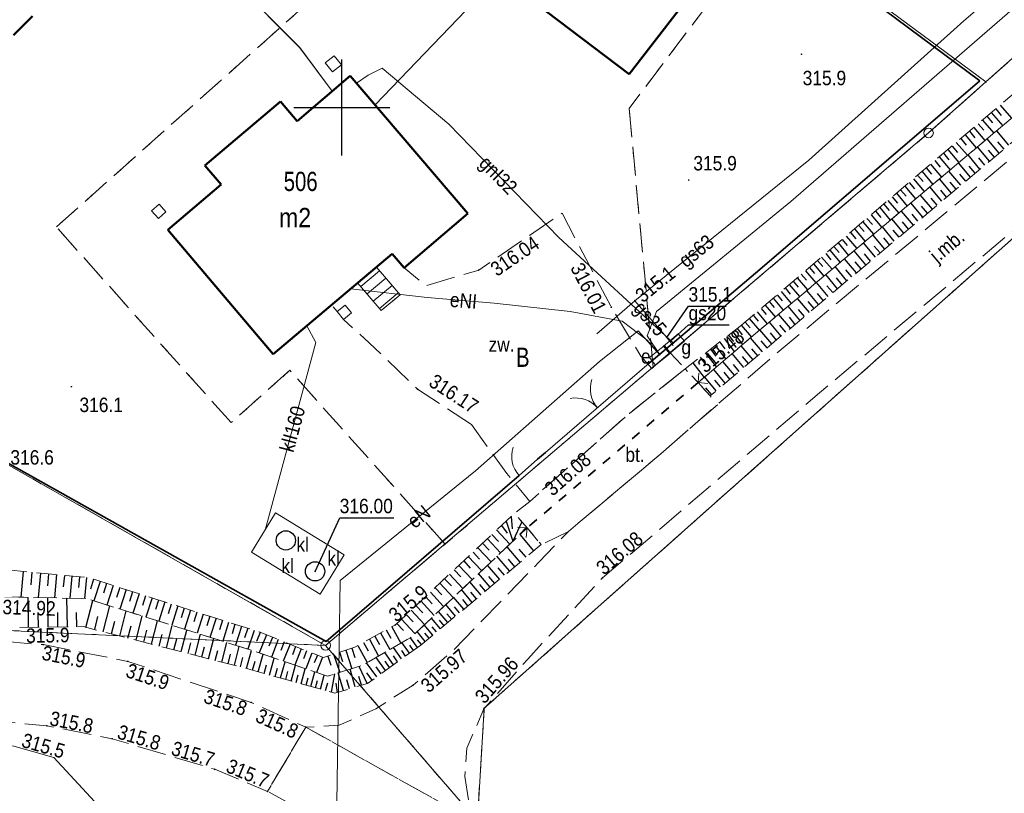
# Model space of a CAD drawing. Header units: metres. Extents: x 7523615 to 7533948, y 5492686 to 5502120.
# Tile 155 of 256: x 7531083 to 7531134, y 5497114 to 5497155. Entities that reach past the tile are written whole.
import ezdxf
from ezdxf.enums import TextEntityAlignment as Align

# ---------------------------------------------------------------- set-up
doc = ezdxf.new("R2010")
doc.units = ezdxf.units.M
for name, pattern in [('1.0_0.5', [1.5, 1, -0.5]), ('1.4_1.4', [2.8, 1.4, -1.4]), ('1.5_0.5', [2, 1.5, -0.5]), ('219-500', [0]), ('egkk-500', [2, 1.5, -0.5]), ('egug-500', [1, 0.5, -0.5]), ('otkz_500', [1, 0.5, -0.5]), ('otob_500', [0]), ('otof_500', [0])]:
    doc.linetypes.add(name, pattern=pattern)
doc.layers.get('0').update_dxf_attribs({"color": 2, "lineweight": 5})
doc.styles.get("Standard").update_dxf_attribs({"font": 'Working1250', "width": 0.75})
doc.linetypes.add('902-500', pattern='A,3.75,0,[1,ksztalty.shx,S=0.5,R=0,X=0,Y=0],3.75', length=7.5)

# ---------------------------------------------------------------- blocks, each defined once
blk = doc.blocks.new('203')
at = {"linetype": 'Continuous', "lineweight": 0}
h = blk.add_hatch(color=0, dxfattribs=at)
edge = h.paths.add_edge_path()
edge.add_arc((0, 0), 0.045, 0, 360)
blk = doc.blocks.new('202')
at = {"color": 0, "linetype": 'Continuous', "lineweight": 0}
blk.add_circle((0, 0), 0.25, dxfattribs=at)
blk = doc.blocks.new('US18')
at = {"color": 0, "linetype": 'Continuous', "lineweight": 13}
for p, q in [((-0.5, -0.25), (-0.5, 0.25)), ((-0.5, 0.25), (0.5, 0.25)), ((0.5, -0.25), (0.5, 0.25)), ((-0.5, -0.25), (0.5, -0.25))]:
    blk.add_line(p, q, dxfattribs=at)
blk = doc.blocks.new('PW01')
at = {"linetype": 'Continuous', "lineweight": 13}
h = blk.add_hatch(color=0, dxfattribs=at)
edge = h.paths.add_edge_path()
edge.add_arc((0, 0), 0.045, 0, 360)
blk = doc.blocks.new('US20')
at = {"color": 0, "linetype": 'Continuous', "lineweight": 13}
for p, q in [((-0.5, -0.25), (-0.5, 0.25)), ((-0.5, 0.25), (0.5, 0.25)), ((0.5, -0.25), (0.5, 0.25)), ((-0.5, -0.25), (0.5, -0.25))]:
    blk.add_line(p, q, dxfattribs=at)
blk = doc.blocks.new('SUKM')
at = {"color": 0, "linetype": 'Continuous'}
blk.add_circle((0, 0), 0.5, dxfattribs=at)
blk = doc.blocks.new('IB05')
at = {"color": 0, "linetype": 'Continuous', "lineweight": 13}
for q in [(0.354, 0.354), (0.354, -0.354)]:
    blk.add_line((0, 0), q, dxfattribs=at)
blk = doc.blocks.new('OK04')
at = {"color": 0, "linetype": 'Continuous', "lineweight": 0}
blk.add_arc((1.5, 0.001), 1.5, 120, 180, dxfattribs=at)
blk = doc.blocks.new('OK02')
at = {"color": 0, "linetype": 'Continuous', "lineweight": 0}
for centre, start, end in [((-1.5, 0), 0, 60), ((1.5, 0), 120, 180)]:
    blk.add_arc(centre, 1.5, start, end, dxfattribs=at)
blk = doc.blocks.new('RAMKA500K')
at = {"color": 0}
for p, q in [((300, 147.5), (300, 152.5)), ((297.5, 150), (302.5, 150))]:
    blk.add_line(p, q, dxfattribs=at)

msp = doc.modelspace()

# ---------------------------------------------------------------- linework, layer by layer
at = {"layer": '000 Inne (niezydentyfikowane)', "color": 7, "linetype": 'CONTINUOUS', "lineweight": 25, "flags": 128}
for points in [[(7531133.97, 5497149.93), (7531134.26, 5497149.59)], [(7531134.2, 5497150.13), (7531134.79, 5497149.44)], [(7531133.28, 5497149.35), (7531133.87, 5497148.67)], [(7531133.51, 5497149.55), (7531133.8, 5497149.2)], [(7531133.74, 5497149.74), (7531134.33, 5497149.05)], [(7531132.83, 5497148.96), (7531133.41, 5497148.28)], [(7531133.06, 5497149.16), (7531133.35, 5497148.82)], [(7531132.15, 5497148.39), (7531132.44, 5497148.05)], [(7531132.38, 5497148.58), (7531132.96, 5497147.9)], [(7531132.6, 5497148.77), (7531132.89, 5497148.43)], [(7531134.15, 5497147.63), (7531133.52, 5497148.37)], [(7531134.65, 5497148.05), (7531134.02, 5497148.79)], [(7531131.48, 5497147.81), (7531132.05, 5497147.14)], [(7531131.7, 5497148), (7531131.99, 5497147.66)], [(7531131.92, 5497148.19), (7531132.5, 5497147.52)], [(7531133.65, 5497147.21), (7531133.02, 5497147.96)], [(7531133.9, 5497147.42), (7531133.59, 5497147.79)], [(7531134.4, 5497147.84), (7531134.08, 5497148.21)], [(7531131.03, 5497147.43), (7531131.6, 5497146.76)], [(7531131.25, 5497147.62), (7531131.54, 5497147.28)], [(7531133.15, 5497146.79), (7531132.53, 5497147.54)], [(7531133.4, 5497147), (7531133.09, 5497147.38)], [(7531130.36, 5497146.86), (7531130.64, 5497146.53)], [(7531130.58, 5497147.05), (7531131.15, 5497146.38)], [(7531130.8, 5497147.24), (7531131.09, 5497146.9)], [(7531132.66, 5497146.38), (7531132.03, 5497147.12)], [(7531132.9, 5497146.59), (7531132.59, 5497146.96)], [(7531129.69, 5497146.29), (7531130.26, 5497145.63)], [(7531129.91, 5497146.48), (7531130.2, 5497146.15)], [(7531130.14, 5497146.67), (7531130.7, 5497146)], [(7531131.67, 5497145.54), (7531131.04, 5497146.29)], [(7531132.16, 5497145.96), (7531131.54, 5497146.7)], [(7531132.41, 5497146.17), (7531132.1, 5497146.54)], [(7531129.25, 5497145.92), (7531129.81, 5497145.25)], [(7531129.47, 5497146.1), (7531129.75, 5497145.77)], [(7531131.17, 5497145.13), (7531130.55, 5497145.87)], [(7531131.91, 5497145.75), (7531131.6, 5497146.12)], [(7531128.59, 5497145.36), (7531128.87, 5497145.03)], [(7531128.81, 5497145.54), (7531129.37, 5497144.88)], [(7531129.03, 5497145.73), (7531129.31, 5497145.4)], [(7531130.68, 5497144.71), (7531130.05, 5497145.46)], [(7531130.92, 5497144.92), (7531130.61, 5497145.29)], [(7531131.42, 5497145.34), (7531131.11, 5497145.71)], [(7531127.94, 5497144.8), (7531128.49, 5497144.14)], [(7531128.15, 5497144.98), (7531128.43, 5497144.65)], [(7531128.37, 5497145.17), (7531128.93, 5497144.51)], [(7531130.18, 5497144.3), (7531129.56, 5497145.04)], [(7531130.43, 5497144.51), (7531130.12, 5497144.88)], [(7531127.28, 5497144.24), (7531127.56, 5497143.92)], [(7531127.5, 5497144.43), (7531128.06, 5497143.77)], [(7531127.72, 5497144.61), (7531128, 5497144.28)], [(7531129.19, 5497143.47), (7531128.57, 5497144.21)], [(7531129.69, 5497143.88), (7531129.07, 5497144.62)], [(7531129.93, 5497144.09), (7531129.62, 5497144.46)], [(7531126.85, 5497143.87), (7531127.13, 5497143.55)], [(7531127.07, 5497144.06), (7531127.62, 5497143.41)], [(7531128.7, 5497143.06), (7531128.08, 5497143.79)], [(7531129.44, 5497143.68), (7531129.13, 5497144.05)], [(7531126.2, 5497143.32), (7531126.75, 5497142.68)], [(7531126.42, 5497143.51), (7531126.7, 5497143.18)], [(7531126.64, 5497143.69), (7531127.19, 5497143.04)], [(7531128.21, 5497142.64), (7531127.59, 5497143.38)], [(7531128.46, 5497142.85), (7531128.15, 5497143.22)], [(7531128.95, 5497143.26), (7531128.64, 5497143.63)], [(7531125.56, 5497142.78), (7531125.84, 5497142.46)], [(7531125.78, 5497142.96), (7531126.32, 5497142.31)], [(7531125.99, 5497143.14), (7531126.26, 5497142.82)], [(7531127.72, 5497142.23), (7531127.1, 5497142.97)], [(7531127.96, 5497142.44), (7531127.65, 5497142.8)], [(7531124.92, 5497142.23), (7531125.47, 5497141.59)], [(7531125.14, 5497142.41), (7531125.41, 5497142.09)], [(7531125.35, 5497142.59), (7531125.89, 5497141.95)], [(7531127.23, 5497141.82), (7531126.61, 5497142.55)], [(7531127.47, 5497142.02), (7531127.16, 5497142.39)], [(7531124.29, 5497141.69), (7531124.56, 5497141.37)], [(7531124.5, 5497141.87), (7531125.04, 5497141.23)], [(7531124.71, 5497142.05), (7531124.98, 5497141.73)], [(7531126.24, 5497140.99), (7531125.63, 5497141.73)], [(7531126.73, 5497141.4), (7531126.12, 5497142.14)], [(7531126.98, 5497141.61), (7531126.67, 5497141.98)], [(7531123.66, 5497141.15), (7531124.19, 5497140.52)], [(7531123.87, 5497141.33), (7531124.14, 5497141.02)], [(7531124.08, 5497141.51), (7531124.62, 5497140.88)], [(7531125.75, 5497140.58), (7531125.14, 5497141.32)], [(7531126, 5497140.79), (7531125.69, 5497141.15)], [(7531126.49, 5497141.2), (7531126.18, 5497141.57)], [(7531123.24, 5497140.8), (7531123.77, 5497140.17)], [(7531123.45, 5497140.97), (7531123.71, 5497140.66)], [(7531125.26, 5497140.17), (7531124.65, 5497140.9)], [(7531125.51, 5497140.38), (7531125.2, 5497140.74)], [(7531122.61, 5497140.26), (7531122.88, 5497139.95)], [(7531122.82, 5497140.44), (7531123.35, 5497139.81)], [(7531123.03, 5497140.62), (7531123.29, 5497140.3)], [(7531124.77, 5497139.76), (7531124.16, 5497140.49)], [(7531125.02, 5497139.96), (7531124.71, 5497140.33)], [(7531121.99, 5497139.73), (7531122.52, 5497139.11)], [(7531122.2, 5497139.91), (7531122.46, 5497139.6)], [(7531122.4, 5497140.09), (7531122.93, 5497139.46)], [(7531123.8, 5497138.94), (7531123.18, 5497139.67)], [(7531124.29, 5497139.35), (7531123.67, 5497140.08)], [(7531124.53, 5497139.55), (7531124.22, 5497139.92)], [(7531121.37, 5497139.2), (7531121.63, 5497138.9)], [(7531121.57, 5497139.38), (7531122.1, 5497138.76)], [(7531121.78, 5497139.56), (7531122.05, 5497139.25)], [(7531123.31, 5497138.53), (7531122.69, 5497139.26)], [(7531123.55, 5497138.73), (7531123.25, 5497139.1)], [(7531124.04, 5497139.14), (7531123.73, 5497139.51)], [(7531120.75, 5497138.68), (7531121.28, 5497138.06)], [(7531120.96, 5497138.85), (7531121.22, 5497138.55)], [(7531121.16, 5497139.03), (7531121.69, 5497138.41)], [(7531122.82, 5497138.12), (7531122.21, 5497138.85)], [(7531123.07, 5497138.32), (7531122.76, 5497138.69)], [(7531120.09, 5497138.16), (7531120.35, 5497137.83)], [(7531120.32, 5497138.34), (7531120.82, 5497137.68)], [(7531120.54, 5497138.51), (7531120.79, 5497138.18)], [(7531122.33, 5497137.71), (7531121.72, 5497138.44)], [(7531122.58, 5497137.91), (7531122.27, 5497138.28)], [(7531119.39, 5497137.63), (7531119.94, 5497136.92)], [(7531119.63, 5497137.81), (7531119.9, 5497137.46)], [(7531119.86, 5497137.99), (7531120.39, 5497137.31)], [(7531121.36, 5497136.89), (7531120.75, 5497137.62)], [(7531121.85, 5497137.3), (7531121.23, 5497138.03)], [(7531122.09, 5497137.51), (7531121.78, 5497137.87)], [(7531118.9, 5497137.24), (7531119.46, 5497136.51)], [(7531119.15, 5497137.44), (7531119.43, 5497137.08)], [(7531120.88, 5497136.49), (7531120.27, 5497137.21)], [(7531121.12, 5497136.69), (7531120.82, 5497137.05)], [(7531121.61, 5497137.1), (7531121.3, 5497137.46)], [(7531118.23, 5497136.73), (7531118.82, 5497135.96)], [(7531118.61, 5497137.03), (7531118.9, 5497136.65)], [(7531120.4, 5497136.08), (7531119.79, 5497136.8)], [(7531120.64, 5497136.28), (7531120.34, 5497136.64)], [(7531119.92, 5497135.68), (7531119.32, 5497136.39)], [(7531120.16, 5497135.88), (7531119.86, 5497136.24)], [(7531119.44, 5497135.28), (7531118.85, 5497135.99)], [(7531119.68, 5497135.48), (7531119.38, 5497135.83)], [(7531119.21, 5497135.08), (7531118.91, 5497135.43)], [(7531108.53, 5497128.5), (7531108.89, 5497127.46)], [(7531108.8, 5497128.75), (7531108.84, 5497128.1)], [(7531109.35, 5497128.47), (7531108.89, 5497127.46)], [(7531108.04, 5497128.04), (7531108.73, 5497127.31)], [(7531108.29, 5497128.27), (7531108.59, 5497127.87)], [(7531109.6, 5497128.18), (7531109.24, 5497127.82)], [(7531107.31, 5497127.35), (7531107.65, 5497126.99)], [(7531107.56, 5497127.58), (7531108.24, 5497126.85)], [(7531107.8, 5497127.81), (7531108.14, 5497127.45)], [(7531109.98, 5497126.96), (7531109.26, 5497127.81)], [(7531106.82, 5497126.89), (7531107.16, 5497126.53)], [(7531107.06, 5497127.12), (7531107.75, 5497126.39)], [(7531109.26, 5497126.36), (7531108.59, 5497127.17)], [(7531109.57, 5497126.62), (7531109.22, 5497127.04)], [(7531106.33, 5497126.43), (7531106.67, 5497126.06)], [(7531106.57, 5497126.66), (7531107.26, 5497125.93)], [(7531108.71, 5497125.91), (7531108.06, 5497126.68)], [(7531108.98, 5497126.13), (7531108.65, 5497126.53)], [(7531083.45, 5497125.88), (7531083.32, 5497124.55)], [(7531083.9, 5497125.84), (7531083.84, 5497125.19)], [(7531084.34, 5497125.8), (7531084.22, 5497124.53)], [(7531105.83, 5497125.97), (7531106.18, 5497125.6)], [(7531106.08, 5497126.2), (7531106.77, 5497125.46)], [(7531108.2, 5497125.47), (7531107.57, 5497126.22)], [(7531108.45, 5497125.69), (7531108.13, 5497126.07)], [(7531084.77, 5497125.76), (7531084.71, 5497125.14)], [(7531085.18, 5497125.72), (7531085.07, 5497124.51)], [(7531085.59, 5497125.68), (7531085.53, 5497125.09)], [(7531085.98, 5497125.64), (7531085.87, 5497124.5)], [(7531086.37, 5497125.61), (7531086.32, 5497125.05)], [(7531086.74, 5497125.57), (7531086.63, 5497124.48)], [(7531087.1, 5497125.48), (7531086.94, 5497124.97)], [(7531087.44, 5497125.37), (7531087.12, 5497124.36)], [(7531105.34, 5497125.51), (7531105.69, 5497125.14)], [(7531105.59, 5497125.74), (7531106.28, 5497125)], [(7531107.23, 5497124.66), (7531106.65, 5497125.35)], [(7531107.7, 5497125.06), (7531107.1, 5497125.78)], [(7531107.95, 5497125.26), (7531107.64, 5497125.63)], [(7531087.78, 5497125.26), (7531087.62, 5497124.76)], [(7531088.12, 5497125.16), (7531087.8, 5497124.14)], [(7531088.46, 5497125.05), (7531088.3, 5497124.54)], [(7531088.8, 5497124.94), (7531088.47, 5497123.93)], [(7531089.13, 5497124.83), (7531088.97, 5497124.33)], [(7531104.6, 5497124.81), (7531105.29, 5497124.07)], [(7531104.84, 5497125.04), (7531105.19, 5497124.67)], [(7531105.09, 5497125.28), (7531105.79, 5497124.53)], [(7531106.77, 5497124.28), (7531106.22, 5497124.94)], [(7531107, 5497124.47), (7531106.71, 5497124.81)], [(7531107.46, 5497124.86), (7531107.17, 5497125.21)], [(7531083.73, 5497122.97), (7531083.7, 5497124.54)], [(7531084.75, 5497122.99), (7531084.72, 5497124.52)], [(7531085.74, 5497123.01), (7531085.72, 5497124.5)], [(7531086.7, 5497122.98), (7531087.06, 5497124.37)], [(7531089.47, 5497124.73), (7531089.15, 5497123.72)], [(7531089.8, 5497124.62), (7531089.64, 5497124.12)], [(7531090.14, 5497124.51), (7531089.82, 5497123.51)], [(7531090.47, 5497124.4), (7531090.32, 5497123.9)], [(7531090.81, 5497124.3), (7531090.49, 5497123.3)], [(7531104.1, 5497124.35), (7531104.8, 5497123.6)], [(7531104.35, 5497124.58), (7531104.7, 5497124.21)], [(7531106.33, 5497123.92), (7531105.8, 5497124.55)], [(7531106.55, 5497124.1), (7531106.28, 5497124.42)], [(7531084.24, 5497122.98), (7531084.23, 5497123.75)], [(7531085.25, 5497123), (7531085.24, 5497123.75)], [(7531086.23, 5497123.01), (7531086.22, 5497123.75)], [(7531087.6, 5497122.75), (7531087.95, 5497124.1)], [(7531088.47, 5497122.53), (7531088.8, 5497123.83)], [(7531091.14, 5497124.19), (7531090.98, 5497123.69)], [(7531091.48, 5497124.09), (7531091.16, 5497123.09)], [(7531091.81, 5497123.98), (7531091.65, 5497123.48)], [(7531092.14, 5497123.87), (7531091.82, 5497122.88)], [(7531092.47, 5497123.77), (7531092.31, 5497123.27)], [(7531103.6, 5497123.88), (7531104.3, 5497123.13)], [(7531103.85, 5497124.11), (7531104.2, 5497123.74)], [(7531105.51, 5497123.23), (7531105.02, 5497123.81)], [(7531105.91, 5497123.56), (7531105.4, 5497124.17)], [(7531106.12, 5497123.74), (7531105.86, 5497124.05)], [(7531087.16, 5497122.87), (7531087.33, 5497123.55)], [(7531088.04, 5497122.64), (7531088.21, 5497123.3)], [(7531089.31, 5497122.32), (7531089.63, 5497123.57)], [(7531090.11, 5497122.11), (7531090.42, 5497123.32)], [(7531092.8, 5497123.66), (7531092.49, 5497122.67)], [(7531093.14, 5497123.56), (7531092.98, 5497123.06)], [(7531093.47, 5497123.45), (7531093.15, 5497122.46)], [(7531093.8, 5497123.35), (7531093.64, 5497122.85)], [(7531094.12, 5497123.24), (7531093.81, 5497122.26)], [(7531103.1, 5497123.41), (7531103.8, 5497122.66)], [(7531103.35, 5497123.65), (7531103.7, 5497123.27)], [(7531105.12, 5497122.9), (7531104.65, 5497123.46)], [(7531105.31, 5497123.06), (7531105.07, 5497123.35)], [(7531105.71, 5497123.39), (7531105.46, 5497123.69)], [(7531088.89, 5497122.42), (7531089.05, 5497123.06)], [(7531089.71, 5497122.21), (7531089.87, 5497122.83)], [(7531090.89, 5497121.91), (7531091.19, 5497123.08)], [(7531091.65, 5497121.72), (7531091.94, 5497122.84)], [(7531094.45, 5497123.14), (7531094.3, 5497122.64)], [(7531094.78, 5497123.03), (7531094.47, 5497122.05)], [(7531095.11, 5497122.93), (7531094.95, 5497122.44)], [(7531095.44, 5497122.82), (7531095.12, 5497121.84)], [(7531102.3, 5497122.85), (7531102.54, 5497122.42)], [(7531102.59, 5497123), (7531103.06, 5497122.15)], [(7531102.86, 5497123.18), (7531103.21, 5497122.81)], [(7531104.33, 5497122.25), (7531103.91, 5497122.76)], [(7531104.72, 5497122.57), (7531104.28, 5497123.11)], [(7531104.92, 5497122.74), (7531104.69, 5497123.01)], [(7531090.51, 5497122.01), (7531090.66, 5497122.6)], [(7531091.28, 5497121.81), (7531091.42, 5497122.38)], [(7531092.38, 5497121.53), (7531092.66, 5497122.62)], [(7531093.08, 5497121.35), (7531093.35, 5497122.4)], [(7531095.76, 5497122.72), (7531095.57, 5497122.24)], [(7531096.08, 5497122.59), (7531095.71, 5497121.65)], [(7531096.39, 5497122.46), (7531096.21, 5497122)], [(7531096.7, 5497122.34), (7531096.34, 5497121.43)], [(7531097.01, 5497122.22), (7531096.83, 5497121.77)], [(7531101.43, 5497122.37), (7531101.91, 5497121.49)], [(7531101.72, 5497122.53), (7531101.96, 5497122.09)], [(7531102.01, 5497122.69), (7531102.49, 5497121.82)], [(7531103.93, 5497121.93), (7531103.56, 5497122.44)], [(7531104.14, 5497122.08), (7531103.93, 5497122.33)], [(7531104.53, 5497122.41), (7531104.31, 5497122.67)], [(7531092.02, 5497121.62), (7531092.16, 5497122.18)], [(7531092.73, 5497121.44), (7531092.87, 5497121.97)], [(7531093.42, 5497121.26), (7531093.56, 5497121.78)], [(7531093.76, 5497121.17), (7531094.02, 5497122.19)], [(7531094.42, 5497121.01), (7531094.67, 5497121.99)], [(7531095.05, 5497120.84), (7531095.31, 5497121.78)], [(7531097.31, 5497122.1), (7531096.96, 5497121.22)], [(7531097.6, 5497121.98), (7531097.43, 5497121.55)], [(7531097.89, 5497121.87), (7531097.55, 5497121.02)], [(7531098.17, 5497121.76), (7531098.01, 5497121.34)], [(7531100.2, 5497121.8), (7531100.52, 5497120.83)], [(7531100.52, 5497121.9), (7531100.68, 5497121.42)], [(7531100.83, 5497122.04), (7531101.32, 5497121.15)], [(7531101.13, 5497122.2), (7531101.37, 5497121.76)], [(7531103.1, 5497121.34), (7531102.68, 5497121.93)], [(7531103.31, 5497121.49), (7531103.11, 5497121.77)], [(7531103.52, 5497121.63), (7531103.12, 5497122.19)], [(7531103.73, 5497121.78), (7531103.53, 5497122.05)], [(7531094.09, 5497121.09), (7531094.22, 5497121.59)], [(7531094.74, 5497120.92), (7531094.86, 5497121.41)], [(7531095.36, 5497120.75), (7531095.49, 5497121.22)], [(7531095.66, 5497120.67), (7531095.92, 5497121.58)], [(7531096.25, 5497120.5), (7531096.49, 5497121.38)], [(7531096.81, 5497120.35), (7531097.05, 5497121.19)], [(7531098.45, 5497121.64), (7531098.13, 5497120.82)], [(7531098.73, 5497121.53), (7531098.57, 5497121.13)], [(7531099, 5497121.43), (7531098.68, 5497120.63)], [(7531099.27, 5497121.49), (7531099.42, 5497121.01)], [(7531099.57, 5497121.59), (7531099.89, 5497120.64)], [(7531099.88, 5497121.69), (7531100.04, 5497121.21)], [(7531102.27, 5497120.73), (7531101.78, 5497121.41)], [(7531102.69, 5497121.04), (7531102.24, 5497121.68)], [(7531102.48, 5497120.89), (7531102.25, 5497121.22)], [(7531102.9, 5497121.19), (7531102.68, 5497121.5)], [(7531095.96, 5497120.58), (7531096.08, 5497121.03)], [(7531096.53, 5497120.42), (7531096.65, 5497120.86)], [(7531097.09, 5497120.27), (7531097.2, 5497120.68)], [(7531097.36, 5497120.19), (7531097.59, 5497121.01)], [(7531097.88, 5497120.05), (7531098.1, 5497120.83)], [(7531100.7, 5497119.88), (7531100.43, 5497120.8)], [(7531101.32, 5497120.06), (7531100.9, 5497120.95)], [(7531101.81, 5497120.41), (7531101.29, 5497121.13)], [(7531102.04, 5497120.57), (7531101.79, 5497120.92)], [(7531097.62, 5497120.12), (7531097.73, 5497120.52)], [(7531098.14, 5497119.98), (7531098.25, 5497120.36)], [(7531098.39, 5497119.91), (7531098.6, 5497120.66)], [(7531098.64, 5497119.84), (7531098.74, 5497120.21)], [(7531098.89, 5497119.77), (7531099.09, 5497120.5)], [(7531099.47, 5497119.61), (7531099.63, 5497120.56)], [(7531100.09, 5497119.69), (7531099.81, 5497120.61)], [(7531100.4, 5497119.78), (7531100.26, 5497120.25)], [(7531101.02, 5497119.97), (7531100.88, 5497120.43)], [(7531101.57, 5497120.24), (7531101.3, 5497120.61)], [(7531099.16, 5497119.69), (7531099.27, 5497120.09)], [(7531099.78, 5497119.6), (7531099.71, 5497120.08)]]:
    msp.add_lwpolyline(points, dxfattribs=at)
at = {"layer": '217-kontur klasyfikacyjny', "color": 7, "linetype": 'egkk-500', "lineweight": 18, "flags": 128}
for points in [[(7531133.46, 5497151.33), (7531157.18, 5497172.4)], [(7531085.17, 5497143.79), (7531109.34, 5497165.34)], [(7531120.3, 5497157.08), (7531114.93, 5497149.95)], [(7531042.8, 5497154.1), (7531099.16, 5497122.04)], [(7531130.48, 5497148.68), (7531133.46, 5497151.33)], [(7531143.01, 5497150.45), (7531107.4, 5497118.78)], [(7531114.93, 5497149.95), (7531116.17, 5497136.51)], [(7531116.17, 5497136.51), (7531130.48, 5497148.68)], [(7531094.25, 5497133.62), (7531085.17, 5497143.79)], [(7531097.3, 5497136.34), (7531094.25, 5497133.62)], [(7531105.36, 5497127.31), (7531097.3, 5497136.34)], [(7531099.16, 5497122.04), (7531105.36, 5497127.31)], [(7531107.4, 5497118.78), (7531107.04, 5497112.91)]]:
    msp.add_lwpolyline(points, dxfattribs=at)
at = {"layer": '218-kontur użytku gruntowego', "color": 7, "linetype": 'egug-500', "lineweight": 18, "flags": 128}
for points in [[(7531133.46, 5497151.33), (7531157.18, 5497172.4)], [(7531085.17, 5497143.79), (7531109.34, 5497165.34)], [(7531120.3, 5497157.08), (7531114.93, 5497149.95)], [(7531099.16, 5497122.04), (7531042.8, 5497154.1)], [(7531130.48, 5497148.68), (7531133.46, 5497151.33)], [(7531143.01, 5497150.45), (7531107.4, 5497118.78)], [(7531114.93, 5497149.95), (7531116.17, 5497136.51)], [(7531116.17, 5497136.51), (7531130.48, 5497148.68)], [(7531094.25, 5497133.62), (7531085.17, 5497143.79)], [(7531097.3, 5497136.34), (7531094.25, 5497133.62)], [(7531105.36, 5497127.31), (7531097.3, 5497136.34)], [(7531105.36, 5497127.31), (7531116.17, 5497136.51)], [(7531099.16, 5497122.04), (7531105.36, 5497127.31)], [(7531080.74, 5497122.91), (7531099.16, 5497122.04)], [(7531107.04, 5497112.91), (7531099.16, 5497122.04)], [(7531107.4, 5497118.78), (7531107.04, 5497112.91)]]:
    msp.add_lwpolyline(points, dxfattribs=at)
at = {"layer": '219-działka ewidencyjna', "color": 3, "linetype": '219-500', "lineweight": 18, "flags": 128}
for points in [[(7531053.3, 5497210.65), (7531133.46, 5497151.33)], [(7531133.46, 5497151.33), (7531167.85, 5497181.88)], [(7531042.8, 5497154.1), (7531099.16, 5497122.04)], [(7531133.46, 5497151.33), (7531130.48, 5497148.68)], [(7531107.4, 5497118.78), (7531143.01, 5497150.45)], [(7531130.48, 5497148.68), (7531099.16, 5497122.04)], [(7531080.74, 5497122.91), (7531099.16, 5497122.04)], [(7531107.04, 5497112.91), (7531099.16, 5497122.04)], [(7531107.04, 5497112.91), (7531107.4, 5497118.78)]]:
    msp.add_lwpolyline(points, dxfattribs=at)
at = {"layer": '310-podpora', "color": 7, "linetype": 'CONTINUOUS', "lineweight": 18, "flags": 128}
for points in [[(7531099.51, 5497151.85), (7531099.98, 5497152.22), (7531099.61, 5497152.69), (7531099.14, 5497152.32)], [(7531090.51, 5497144.98), (7531090.12, 5497144.63), (7531090.47, 5497144.23), (7531090.86, 5497144.58)], [(7531100.17, 5497139.73), (7531100.51, 5497139.32), (7531100.09, 5497138.98), (7531099.75, 5497139.39)]]:
    msp.add_lwpolyline(points, close=True, dxfattribs=at)
at = {"layer": '312-budynek ewidencyjny', "color": 7, "linetype": 'CONTINUOUS', "lineweight": 50, "flags": 128}
for points in [[(7531114.93, 5497151.74), (7531106.95, 5497157.8)], [(7531118.9, 5497156.88), (7531114.93, 5497151.74)], [(7531097.68, 5497149.29), (7531100.44, 5497151.65)], [(7531100.44, 5497151.65), (7531106.55, 5497144.5)], [(7531092.89, 5497146.98), (7531096.81, 5497150.31)], [(7531096.81, 5497150.31), (7531097.68, 5497149.29)], [(7531093.73, 5497146), (7531092.89, 5497146.98)], [(7531090.96, 5497143.64), (7531093.73, 5497146)], [(7531106.55, 5497144.5), (7531103.23, 5497141.66)], [(7531096.44, 5497137.18), (7531090.96, 5497143.64)], [(7531102.61, 5497142.4), (7531096.44, 5497137.18)], [(7531103.23, 5497141.66), (7531102.61, 5497142.4)]]:
    msp.add_lwpolyline(points, dxfattribs=at)
at = {"layer": '352-schody', "color": 7, "linetype": 'CONTINUOUS', "lineweight": 18, "flags": 128}
msp.add_lwpolyline([(7531101.8, 5497141.71), (7531100.82, 5497140.89), (7531102.04, 5497139.45), (7531103.03, 5497140.26)], close=True, dxfattribs=at)
msp.add_lwpolyline([(7531101.8, 5497141.71), (7531100.82, 5497140.89), (7531102.04, 5497139.45), (7531103.03, 5497140.26)], close=True, dxfattribs=at)
for points in [[(7531100.987, 5497140.693), (7531101.962, 5497141.519)], [(7531101.31, 5497140.311), (7531102.285, 5497141.138)], [(7531101.634, 5497139.93), (7531102.609, 5497140.757)], [(7531101.957, 5497139.548), (7531102.932, 5497140.375)]]:
    msp.add_lwpolyline(points, dxfattribs=at)
at = {"layer": 'brama', "color": 7, "linetype": 'otob_500', "lineweight": 18, "flags": 128}
msp.add_lwpolyline([(7531110.58, 5497132.06), (7531115.97, 5497136.71)], dxfattribs=at)
at = {"layer": 'furtka', "color": 7, "linetype": 'otof_500', "lineweight": 18, "flags": 128}
msp.add_lwpolyline([(7531109.21, 5497130.87), (7531110.16, 5497131.73)], dxfattribs=at)
at = {"layer": 'jezdnia', "color": 7, "linetype": '1.5_0.5', "lineweight": 18, "flags": 128}
for points in [[(7531116.57, 5497132), (7531122.32, 5497137), (7531138.02, 5497150.06), (7531151.64, 5497162.07), (7531159.84, 5497169.52), (7531170.72, 5497179.22), (7531188.87, 5497195.87), (7531191.43, 5497194.22), (7531172.01, 5497176.55), (7531161.66, 5497167.26), (7531153.39, 5497159.81), (7531140.33, 5497148.18), (7531124.82, 5497135.17), (7531113.54, 5497125.55), (7531109.66, 5497121.33), (7531107.38, 5497118.74), (7531106.5, 5497116.7), (7531106.39, 5497115.23), (7531106.6, 5497113.84), (7531107.07, 5497112.79), (7531098.13, 5497117.79), (7531099.87, 5497117.89), (7531101.76, 5497118.75), (7531103.71, 5497119.98), (7531105.81, 5497121.81), (7531110.24, 5497126.36), (7531111.14, 5497127.3), (7531111.77, 5497127.96)], [(7530981.73, 5497134.73), (7530961.48, 5497139.38), (7530941.7, 5497144.16), (7530921.96, 5497148.78), (7530902.75, 5497153.65), (7530903.54, 5497157.38), (7530922.91, 5497152.5), (7530942.48, 5497147.77), (7530962.81, 5497143.01), (7530982.26, 5497138.55), (7530999.33, 5497134.38), (7531026.83, 5497127.97), (7531039.69, 5497124.67), (7531048.6, 5497123.15), (7531054.77, 5497122.03), (7531061.66, 5497122.08), (7531070.48, 5497122.52), (7531079.3, 5497122.51), (7531084.49, 5497122.08), (7531088.88, 5497121.21), (7531095.29, 5497119.08), (7531098.13, 5497117.79), (7531096.14, 5497114.45), (7531093.4, 5497115.6), (7531088.07, 5497117.19), (7531084.68, 5497117.86), (7531078.44, 5497118.46), (7531070.93, 5497118.69), (7531061.66, 5497118.04), (7531054.61, 5497118.09), (7531047.6, 5497119.28), (7531039.35, 5497120.89), (7531026.16, 5497124.18), (7530998.59, 5497130.82)], [(7531098.13, 5497117.79), (7531107.07, 5497112.79), (7531108.6, 5497111.66), (7531112.13, 5497109.83), (7531117.48, 5497107.33), (7531124.19, 5497104.65), (7531131.67, 5497102.04), (7531138.46, 5497100.04), (7531144.11, 5497098.79), (7531147.94, 5497098.19), (7531152.99, 5497097.92), (7531160.38, 5497098.05), (7531167.32, 5497098.71), (7531172.11, 5497099.28), (7531182.19, 5497100.81), (7531200.89, 5497103.91), (7531213.36, 5497106.18), (7531219.27, 5497107.43), (7531225.13, 5497108.95), (7531233.25, 5497111.26), (7531241.04, 5497113.74), (7531246.01, 5497115.46), (7531252.57, 5497117.92), (7531259.46, 5497120.85), (7531265.98, 5497123.83), (7531271.21, 5497126.44), (7531273.23, 5497127.59), (7531279.03, 5497131.19), (7531282.73, 5497133.67), (7531287.64, 5497137.22), (7531297.84, 5497144.51), (7531302.06, 5497147.43), (7531301.1, 5497146.17), (7531299.57, 5497143.86), (7531297.34, 5497140.14), (7531295.52, 5497136.59), (7531293.42, 5497132.02), (7531292.3, 5497128.03), (7531289.22, 5497131.38), (7531288.19, 5497132.28), (7531287.15, 5497132.39), (7531285.53, 5497131.33), (7531280.67, 5497128.05), (7531275.41, 5497124.75), (7531272.85, 5497123.33), (7531267.97, 5497120.84), (7531260.89, 5497117.59), (7531254.26, 5497114.84), (7531246.91, 5497112.07), (7531242.4, 5497110.5), (7531233.91, 5497107.79), (7531226.6, 5497105.76), (7531219.81, 5497104.04), (7531214.26, 5497102.85), (7531201.27, 5497100.46), (7531183.27, 5497097.42), (7531172.54, 5497095.82), (7531168.1, 5497095.27), (7531160.15, 5497094.61), (7531153.59, 5497094.46), (7531147.58, 5497094.71), (7531143.88, 5497095.24), (7531136.97, 5497096.84), (7531130.26, 5497098.84), (7531122.42, 5497101.44), (7531116.31, 5497104.03), (7531110.35, 5497106.78), (7531106.98, 5497108.57), (7531096.14, 5497114.45)]]:
    msp.add_lwpolyline(points, close=True, dxfattribs=at)
at = {"layer": 'obszar utwardzony', "color": 7, "linetype": '1.5_0.5', "lineweight": 18, "flags": 128}
for points in [[(7531106.74, 5497133.52), (7531103.93, 5497135.36), (7531101.42, 5497137.77), (7531100.09, 5497138.98), (7531099.75, 5497139.39), (7531099.47, 5497139.74), (7531100.82, 5497140.89), (7531102.04, 5497139.45), (7531103.03, 5497140.26), (7531101.8, 5497141.71), (7531102.61, 5497142.4), (7531103.23, 5497141.66), (7531104.4, 5497140.74), (7531107.11, 5497141.55), (7531111.44, 5497144.51), (7531114, 5497139.62), (7531115.54, 5497137.07), (7531116.11, 5497136.44), (7531117.06, 5497137.25), (7531117.83, 5497136.42), (7531114.94, 5497134.1), (7531109.76, 5497129.53), (7531108.58, 5497130.97)], [(7531119.51, 5497134.55), (7531116.57, 5497132), (7531111.77, 5497127.96), (7531110.36, 5497127.28), (7531109.62, 5497128.15), (7531108.97, 5497128.91), (7531109.76, 5497129.53), (7531114.94, 5497134.1), (7531117.83, 5497136.42), (7531118.51, 5497135.7), (7531119.13, 5497135.01)]]:
    msp.add_lwpolyline(points, close=True, dxfattribs=at)
at = {"layer": 'ogrodzenie trwałe', "color": 7, "linetype": '902-500', "lineweight": 35, "flags": 128}
for points in [[(7531133.14, 5497151.39), (7531081.31, 5497189.92), (7531053.42, 5497210.63), (7531042.84, 5497153.99), (7531072.92, 5497137.02)], [(7531115.97, 5497136.71), (7531117.94, 5497138.37), (7531121.83, 5497141.69), (7531133.14, 5497151.39)], [(7531073.84, 5497136.5), (7531082.78, 5497131.44), (7531099.18, 5497122.24)], [(7531110.16, 5497131.73), (7531110.58, 5497132.06)], [(7531099.18, 5497122.24), (7531109.21, 5497130.87)]]:
    msp.add_lwpolyline(points, dxfattribs=at)
at = {"layer": 'osadnik  szambo', "color": 7, "linetype": 'CONTINUOUS', "lineweight": 18, "flags": 128}
msp.add_lwpolyline([(7531096.56, 5497128.93), (7531100.12, 5497126.75), (7531098.87, 5497124.71), (7531095.31, 5497126.89)], close=True, dxfattribs=at)
at = {"layer": 'przepust', "color": 7, "linetype": 'otkz_500', "lineweight": 35, "flags": 128}
msp.add_lwpolyline([(7531118.51, 5497135.7), (7531109.62, 5497128.15)], dxfattribs=at)
at = {"layer": 'przewód elektroenergetyczny podziemny', "color": 7, "linetype": 'CONTINUOUS', "lineweight": 18, "flags": 128}
for points in [[(7531116.53, 5497137.12), (7531115.86, 5497138.14), (7531116.35, 5497139.39), (7531123.32, 5497145.12), (7531135.23, 5497155.45), (7531147.45, 5497166.24), (7531162.45, 5497179.6), (7531179.86, 5497195.73), (7531203.71, 5497217.31), (7531205.44, 5497215.97)], [(7531099.5, 5497150.85), (7531097.82, 5497153.12), (7531087.99, 5497163.02), (7531080.99, 5497169.62), (7531076.45, 5497173.41), (7531072.86, 5497176.04)], [(7531108.18, 5497156.86), (7531101.73, 5497150.14)], [(7531100.46, 5497140.58), (7531104.44, 5497140.12), (7531107.91, 5497139.83), (7531111.86, 5497139.39), (7531114.56, 5497138.89), (7531115.87, 5497137.91), (7531116.53, 5497137.12)], [(7531116.03, 5497102.84), (7531115.47, 5497101.82), (7531108.41, 5497104.44), (7531099.65, 5497108.09), (7531099.91, 5497125.42), (7531106.94, 5497131.11), (7531113.39, 5497136.79), (7531115.39, 5497138.4), (7531116.53, 5497137.12)]]:
    msp.add_lwpolyline(points, dxfattribs=at)
at = {"layer": 'przewód gazowy', "color": 7, "linetype": 'CONTINUOUS', "lineweight": 18, "flags": 128}
for points in [[(7531162.04, 5497180.57), (7531153.43, 5497172.83), (7531141.71, 5497162.54), (7531132.32, 5497154.51), (7531124.26, 5497147.27), (7531115.22, 5497139.96), (7531113.24, 5497138.24)], [(7531100.77, 5497151.26), (7531101.37, 5497151.68), (7531102.09, 5497152.04), (7531105.56, 5497149.13), (7531111.28, 5497143.25), (7531117.25, 5497137.73)], [(7531115.22, 5497139.96), (7531116.89, 5497138.04)], [(7531116.89, 5497138.04), (7531117.22, 5497137.63)]]:
    msp.add_lwpolyline(points, dxfattribs=at)
at = {"layer": 'przewód gazowy-Atr1', "color": 7, "flags": 128}
msp.add_lwpolyline([(7531117.06, 5497137.84), (7531118.01, 5497138.71), (7531120.113, 5497138.71)], dxfattribs=at)
at = {"layer": 'przewód kanalizacyjny', "color": 7, "linetype": 'CONTINUOUS', "lineweight": 18, "flags": 128}
msp.add_lwpolyline([(7531098.19, 5497138.66), (7531098.65, 5497137.79), (7531096.01, 5497128.03)], dxfattribs=at)
at = {"layer": 'przewód wodociągowy', "color": 7, "linetype": 'CONTINUOUS', "lineweight": 18, "flags": 128}
msp.add_lwpolyline([(7531099.5, 5497150.85), (7531097.81, 5497153.11), (7531087.98, 5497163.01), (7531080.98, 5497169.61), (7531076.44, 5497173.4), (7531072.86, 5497176.03)], dxfattribs=at)
at = {"layer": 'rzędna-Atr2', "color": 7, "flags": 128}
for points in [[(7531116.89, 5497138.04), (7531118.01, 5497139.68), (7531119.962, 5497139.68)], [(7531098.61, 5497125.89), (7531099.89, 5497128.68), (7531102.701, 5497128.68)]]:
    msp.add_lwpolyline(points, dxfattribs=at)
at = {"layer": 'rów przydrożny (poligon)', "color": 7, "linetype": 'CONTINUOUS', "lineweight": 18, "flags": 128}
msp.add_lwpolyline([(7531086.19, 5497111.08), (7531081.61, 5497114.95), (7531070.98, 5497115.8), (7531063.84, 5497114.9), (7531060.07, 5497113.28), (7531059.85, 5497115.27), (7531063.15, 5497116.76), (7531071.03, 5497117.37), (7531081.13, 5497117.04), (7531082.96, 5497116.81), (7531085.04, 5497116.21), (7531088.43, 5497112.54)], close=True, dxfattribs=at)
at = {"layer": 'skarpa nieumocniona', "color": 7, "linetype": '1.0_0.5', "lineweight": 18, "flags": 128}
for points in [[(7531120.67, 5497138.61), (7531136.36, 5497151.97), (7531157.99, 5497171.63), (7531158.63, 5497170.81), (7531137.09, 5497151.38), (7531121.27, 5497138.06), (7531118.51, 5497135.7), (7531117.83, 5497136.42)], [(7531120.67, 5497138.61), (7531136.36, 5497151.97), (7531157.99, 5497171.63), (7531158.63, 5497170.81), (7531137.09, 5497151.38), (7531121.27, 5497138.06), (7531118.51, 5497135.7), (7531117.83, 5497136.42)], [(7531121.27, 5497138.06), (7531137.09, 5497151.38), (7531158.63, 5497170.81), (7531159.2, 5497170.24), (7531137.65, 5497150.57), (7531121.87, 5497137.32), (7531119.13, 5497135.01), (7531118.51, 5497135.7)], [(7531121.27, 5497138.06), (7531137.09, 5497151.38), (7531158.63, 5497170.81), (7531159.2, 5497170.24), (7531137.65, 5497150.57), (7531121.87, 5497137.32), (7531119.13, 5497135.01), (7531118.51, 5497135.7)], [(7531103.59, 5497122.46), (7531101.07, 5497121), (7531099.25, 5497120.44), (7531095.36, 5497121.77), (7531086.72, 5497124.48), (7531082.06, 5497124.57), (7531072.21, 5497131.73), (7531055.7, 5497142.18), (7531043.99, 5497149), (7531044.27, 5497150.81), (7531044.56, 5497150.64), (7531056.75, 5497143.44), (7531072.36, 5497133.31), (7531082.55, 5497125.97), (7531086.85, 5497125.56), (7531095.7, 5497122.74), (7531099.04, 5497121.41), (7531100.67, 5497121.95), (7531102.78, 5497123.11), (7531108.97, 5497128.91), (7531109.62, 5497128.15)], [(7531103.59, 5497122.46), (7531101.07, 5497121), (7531099.25, 5497120.44), (7531095.36, 5497121.77), (7531086.72, 5497124.48), (7531082.06, 5497124.57), (7531072.21, 5497131.73), (7531055.7, 5497142.18), (7531043.99, 5497149), (7531044.27, 5497150.81), (7531044.56, 5497150.64), (7531056.75, 5497143.44), (7531072.36, 5497133.31), (7531082.55, 5497125.97), (7531086.85, 5497125.56), (7531095.7, 5497122.74), (7531099.04, 5497121.41), (7531100.67, 5497121.95), (7531102.78, 5497123.11), (7531108.97, 5497128.91), (7531109.62, 5497128.15)], [(7531104.11, 5497122.06), (7531101.33, 5497120.06), (7531099.64, 5497119.56), (7531094.79, 5497120.91), (7531086.56, 5497123.02), (7531083.05, 5497122.96), (7531081.14, 5497123.16), (7531071.4, 5497129.44), (7531055.01, 5497139.94), (7531041.95, 5497147.93), (7531043.99, 5497149), (7531055.7, 5497142.18), (7531072.21, 5497131.73), (7531082.06, 5497124.57), (7531086.72, 5497124.48), (7531095.36, 5497121.77), (7531099.25, 5497120.44), (7531101.07, 5497121), (7531103.59, 5497122.46), (7531109.62, 5497128.15), (7531110.36, 5497127.28)], [(7531104.11, 5497122.06), (7531101.33, 5497120.06), (7531099.64, 5497119.56), (7531094.79, 5497120.91), (7531086.56, 5497123.02), (7531083.05, 5497122.96), (7531081.14, 5497123.16), (7531071.4, 5497129.44), (7531055.01, 5497139.94), (7531041.95, 5497147.93), (7531043.99, 5497149), (7531055.7, 5497142.18), (7531072.21, 5497131.73), (7531082.06, 5497124.57), (7531086.72, 5497124.48), (7531095.36, 5497121.77), (7531099.25, 5497120.44), (7531101.07, 5497121), (7531103.59, 5497122.46), (7531109.62, 5497128.15), (7531110.36, 5497127.28)]]:
    msp.add_lwpolyline(points, close=True, dxfattribs=at)
at = {"layer": 'Zakres', "color": 5, "linetype": '1.4_1.4', "lineweight": 50, "flags": 128}
msp.add_lwpolyline([(7531743.27, 5499246.67), (7531674.19, 5499075.04), (7531617.162, 5499130.015), (7531497.218, 5499019.596), (7531360.693, 5498909.882), (7531137.385, 5498723.263), (7530837.96, 5498471.05), (7530827.293, 5498468.557), (7530555.83, 5498209.93), (7530490.214, 5498246.484), (7530415.425, 5498175.928), (7530370.975, 5498140.65), (7530313.12, 5498105.373), (7530175.536, 5498113.134), (7530201.642, 5498273.295), (7530135.32, 5498299.4), (7530095.809, 5498250.012), (7529934.942, 5498278.939), (7529886.553, 5498254.598), (7529886.964, 5498227.434), (7529861.564, 5498166.05), (7529795.242, 5498157.584), (7529752.203, 5498064.45), (7529512.785, 5498134.242), (7529497.697, 5498245.624), (7529418.476, 5498260.595), (7529163.77, 5498290.228), (7529123.554, 5498137.123), (7529361.326, 5498088.439), (7529468.57, 5498017.178), (7529499.62, 5497998.73), (7529568.053, 5497998.128), (7529612.503, 5497967.789), (7529759.259, 5497962.851), (7529731.037, 5497742.012), (7529837.62, 5497773.434), (7529926.26, 5498000.98), (7530249.502, 5497965.967), (7530399.55, 5498036.463), (7530504.325, 5498041.167), (7530550.186, 5498000.245), (7530485.275, 5497939.567), (7530567.12, 5497896.528), (7530578.585, 5497865.954), (7530414.955, 5497723.667), (7530456.347, 5497670.633), (7530620.036, 5497828.677), (7530672.247, 5497834.44), (7530708.231, 5497874.656), (7530802.893, 5497949.739), (7531291.019, 5497844.846), (7531633.86, 5497783.346), (7531723.76, 5497752.948), (7531716.74, 5497689.82), (7531638.86, 5497701.8), (7531607.99, 5497651.877), (7531593.173, 5497646.233), (7531554.368, 5497551.688), (7531542.197, 5497533.109), (7531433.365, 5497444.091), (7531365.279, 5497382.708), (7531307.012, 5497340.61), (7531265.619, 5497313.74), (7531154.142, 5497225.545), (7531069.475, 5497140.173), (7531095.58, 5497066.795), (7531227.52, 5497061.86), (7531269.853, 5497013.879), (7531267.74, 5496900.28), (7531245.86, 5496824.79), (7531285.37, 5496797.98), (7531257.86, 5496726.01), (7531235.28, 5496726.72), (7531225.4, 5496699.91), (7531197.11, 5496699.88), (7531185.19, 5496624.41), (7531253.801, 5496571.672), (7531243.218, 5496477.481), (7531256.45, 5496456.49), (7531351.7, 5496436.03), (7531399.67, 5496549.62), (7531437.77, 5496640.64), (7531396.85, 5496663.92), (7531455.59, 5496799.214), (7531464.057, 5496818.264), (7531468.643, 5496848.955), (7531480.284, 5496877.178), (7531555.07, 5497002.95), (7531557.66, 5497022.169), (7531504.626, 5497031.871), (7531386.27, 5497072.44), (7531447.65, 5497179.68), (7531472.876, 5497186.563), (7531542.726, 5497165.75), (7531534.965, 5497117.772), (7531587.882, 5497105.777), (7531625.629, 5497206.319), (7531717.203, 5497165.383), (7531739.282, 5497219.078), (7531634.801, 5497264.88), (7531650.323, 5497306.508), (7531689.66, 5497342.67), (7531724.67, 5497377.51), (7531750.159, 5497383.413), (7531790.729, 5497415.163), (7531807.49, 5497435.8), (7531857.051, 5497525.936), (7531880.16, 5497531.76), (7531912.79, 5497579.205), (7531951.42, 5497582.56), (7531983.17, 5497634.77), (7532010.156, 5497686.449), (7532022.445, 5497715.671), (7532045.96, 5497826.68), (7532028.32, 5497890.18), (7532058.84, 5497978.726), (7532130.806, 5498096.73), (7532169.259, 5498228.668), (7532173.67, 5498272.59), (7532173.45, 5498329.02), (7532174.198, 5498362.371), (7532178.843, 5498457.798), (7532136.745, 5498585.562), (7532124.809, 5498799.345), (7532152.62, 5498813.574), (7532125.691, 5499032.472), (7532124.985, 5499095.267), (7532200.95, 5499066.75), (7532264.333, 5499123.018), (7532116.225, 5499183.814), (7531993.341, 5499227.793), (7531913.613, 5499254.722), (7531816.599, 5499290.941), (7531739.752, 5499297.761), (7531571.83, 5499328.1), (7531549.252, 5499297.761), (7531536.552, 5499281.533), (7531425.075, 5499226.5), (7531439.186, 5499201.805), (7531552.78, 5499254.722), (7531607.813, 5499273.772), (7531677.126, 5499271.215)], close=True, dxfattribs=at)

# ---------------------------------------------------------------- block references
at = {"layer": '202-punkt graniczny', "color": 7, "linetype": 'CONTINUOUS', "lineweight": 18}
for p in [(7531130.48, 5497148.68), (7531099.16, 5497122.04)]:
    msp.add_blockref('202', p, dxfattribs=at)
at = {"layer": '203-punkt graniczny', "color": 3, "linetype": 'CONTINUOUS', "lineweight": 18}
for p in [(7531133.46, 5497151.33), (7531107.4, 5497118.78)]:
    msp.add_blockref('203', p, dxfattribs=at)
at = {"layer": 'brama', "color": 7, "linetype": 'CONTINUOUS', "lineweight": 18, "rotation": 40.785}
msp.add_blockref('OK02', (7531113.275, 5497134.385), dxfattribs=at)
at = {"layer": 'furtka', "color": 7, "linetype": 'CONTINUOUS', "lineweight": 18, "rotation": 42.153}
msp.add_blockref('OK04', (7531109.21, 5497130.87), dxfattribs=at)
at = {"layer": 'osadnik  szambo', "color": 7, "linetype": 'CONTINUOUS', "lineweight": 18}
for p in [(7531097.09, 5497127.5), (7531098.61, 5497125.89)]:
    msp.add_blockref('SUKM', p, dxfattribs=at)
at = {"layer": 'pikieta naturalna', "color": 7, "linetype": 'CONTINUOUS', "lineweight": 13}
for p in [(7531123.88, 5497152.77), (7531118.02, 5497146.23), (7531085.95, 5497135.49), (7531102.78, 5497123.11), (7531084.49, 5497122.08), (7531088.88, 5497121.21), (7531095.29, 5497119.08), (7531084.68, 5497117.86), (7531098.13, 5497117.79), (7531088.07, 5497117.19), (7531093.4, 5497115.6), (7531096.14, 5497114.45)]:
    msp.add_blockref('PW01', p, dxfattribs=at)
at = {"layer": 'pikieta sztuczna', "color": 7, "linetype": 'CONTINUOUS', "lineweight": 13}
for p in [(7531107.11, 5497141.55), (7531114, 5497139.62), (7531118.51, 5497135.7), (7531103.93, 5497135.36), (7531109.76, 5497129.53), (7531113.54, 5497125.55), (7531103.71, 5497119.98), (7531107.38, 5497118.74)]:
    msp.add_blockref('PW01', p, dxfattribs=at)
at = {"layer": 'przepust', "color": 7, "linetype": 'CONTINUOUS', "lineweight": 35}
for p, rotation in [((7531118.51, 5497135.7), 400.34), ((7531109.62, 5497128.15), 220.34)]:
    msp.add_blockref('IB05', p, dxfattribs=dict(at, rotation=rotation))
at = {"layer": 'rzędna', "color": 7, "linetype": 'CONTINUOUS', "lineweight": 18}
for p in [(7531115.22, 5497139.96), (7531116.89, 5497138.04), (7531098.61, 5497125.89)]:
    msp.add_blockref('PW01', p, dxfattribs=at)
at = {"layer": 'szafa elektroenergetyczna lub kontener', "color": 7, "linetype": 'CONTINUOUS', "lineweight": 18, "rotation": 218.66}
msp.add_blockref('US18', (7531116.53, 5497137.12), dxfattribs=at)
at = {"layer": 'szafa gazowa lub kontener', "color": 7, "linetype": 'CONTINUOUS', "lineweight": 18, "rotation": 40.262}
msp.add_blockref('US20', (7531117.25, 5497137.73), dxfattribs=at)
at = {"layer": 'Wstawianie ramki sekcyjnej z opisem', "color": 7, "linetype": 'CONTINUOUS', "lineweight": 13}
msp.add_blockref('RAMKA500K', (7530800, 5497000), dxfattribs=at)

# ---------------------------------------------------------------- texts
at = {"layer": '210-oznaczenie konturu użytku gruntowego', "color": 7, "linetype": 'CONTINUOUS', "lineweight": 18, "width": 0.79}
msp.add_text('B', height=1, dxfattribs=at).set_placement((7531109.05, 5497136.52))
at = {"layer": '312-oznaczenie budynku ewidencyjnego', "color": 7, "linetype": 'CONTINUOUS', "lineweight": 18, "width": 0.79}
msp.add_text('506', height=1, dxfattribs=at).set_placement((7531096.98, 5497145.66))
at = {"layer": '312-oznaczenie budynku ewidencyjnego-Atr117', "color": 7, "width": 0.9}
msp.add_text('m2', height=1, dxfattribs=at).set_placement((7531097.57, 5497144.28), align=Align.MIDDLE_CENTER)
at = {"layer": 'jezdnia-Atr17', "color": 7, "width": 0.9}
msp.add_text('j.mb.', height=0.75, rotation=39.99, dxfattribs=at).set_placement((7531130.93, 5497141.89))
at = {"layer": 'obszar utwardzony-Atr17', "color": 7, "width": 0.9}
for s, p in [('zw.', (7531107.62, 5497137.31)), ('bt.', (7531114.73, 5497131.58))]:
    msp.add_text(s, height=0.75, dxfattribs=at).set_placement(p)
at = {"layer": 'osadnik  szambo-Atr17', "color": 7, "width": 0.9}
for p in [(7531097.64, 5497126.91), (7531099.25, 5497126.19), (7531096.86, 5497125.8)]:
    msp.add_text('kl', height=0.75, dxfattribs=at).set_placement(p)
at = {"layer": 'pikieta naturalna-Atr2', "color": 7, "width": 0.9}
for s, p in [('315.9', (7531123.94, 5497151.91)), ('315.9', (7531118.26, 5497147.48)), ('316.1', (7531086.37, 5497134.92))]:
    msp.add_text(s, height=0.75, dxfattribs=at).set_placement(p, align=Align.TOP_LEFT)
msp.add_text('316.6', height=0.75, dxfattribs=at).set_placement((7531082.78, 5497131.44))
for rotation, p in [(39.774, (7531102.35, 5497123.79)), (0.979, (7531083.59, 5497122.92)), (348.79, (7531084.52, 5497122.04)), (341.619, (7531088.96, 5497121.13))]:
    msp.add_text('315.9', height=0.75, rotation=rotation, dxfattribs=at).set_placement(p, align=Align.TOP_LEFT)
for rotation, p in [(341.619, (7531095.15, 5497119.08)), (335.571, (7531097.82, 5497117.86))]:
    msp.add_text('315.8', height=0.75, rotation=rotation, dxfattribs=at).set_placement(p, align=Align.TOP_RIGHT)
for s, rotation, p in [('315.8', 348.82, (7531084.78, 5497117.9)), ('315.8', 343.389, (7531088.28, 5497117.22)), ('315.5', 343.909, (7531083.31, 5497116.78))]:
    msp.add_text(s, height=0.75, rotation=rotation, dxfattribs=at).set_placement(p)
for rotation, p in [(343.389, (7531093.25, 5497115.72)), (337.231, (7531096.01, 5497114.61))]:
    msp.add_text('315.7', height=0.75, rotation=rotation, dxfattribs=at).set_placement(p, align=Align.RIGHT)
at = {"layer": 'pikieta sztuczna-Atr2', "color": 7, "width": 0.9}
for s, rotation, p in [('316.04', 34.356, (7531108.06, 5497141.19)), ('316.01', 297.633, (7531111.85, 5497141.67)), ('315.48', 40.533, (7531118.89, 5497136.16)), ('316.17', 326.783, (7531104.46, 5497135.57)), ('316.08', 41.42, (7531110.95, 5497129.76)), ('316.08', 40.458, (7531113.62, 5497125.66)), ('314.92', 358.032, (7531082.36, 5497123.67)), ('315.96', 48.642, (7531107.41, 5497118.96))]:
    msp.add_text(s, height=0.75, rotation=rotation, dxfattribs=at).set_placement(p)
msp.add_text('315.97', height=0.75, rotation=41.07, dxfattribs=at).set_placement((7531104.02, 5497120.1), align=Align.TOP_LEFT)
at = {"layer": 'przewód elektroenergetyczny podziemny-Atr1', "color": 7, "width": 0.9}
for s, rotation, p in [('eNI', 355.222, (7531105.62, 5497140.02)), ('eN', 38.986, (7531103.55, 5497128.37))]:
    msp.add_text(s, height=0.75, rotation=rotation, dxfattribs=at).set_placement(p, align=Align.MIDDLE_LEFT)
at = {"layer": 'przewód gazowy-Atr1', "color": 7, "width": 0.9}
for s, rotation, p in [('gnI32', 314.209, (7531107.34, 5497147.3)), ('gs63', 38.96, (7531117.65, 5497141.93)), ('gs25', 311.016, (7531115.38, 5497139.77))]:
    msp.add_text(s, height=0.75, rotation=rotation, dxfattribs=at).set_placement(p, align=Align.MIDDLE_LEFT)
msp.add_text('gs20', height=0.75, dxfattribs=at).set_placement((7531118.01, 5497138.718), align=Align.BOTTOM_LEFT)
at = {"layer": 'przewód kanalizacyjny-Atr1', "color": 7, "width": 0.9}
msp.add_text('klI160', height=0.75, rotation=74.859, dxfattribs=at).set_placement((7531097.12, 5497132.13), align=Align.MIDDLE_LEFT)
at = {"layer": 'rzędna-Atr2', "color": 7, "width": 0.9}
msp.add_text('315.1', height=0.75, rotation=38.96, dxfattribs=at).set_placement((7531115.4, 5497140.11), align=Align.MIDDLE_LEFT)
for s, p in [('315.1', (7531118.01, 5497139.688)), ('316.00', (7531099.89, 5497128.688))]:
    msp.add_text(s, height=0.75, dxfattribs=at).set_placement(p, align=Align.BOTTOM_LEFT)
at = {"layer": 'szafa elektroenergetyczna lub kontener-Atr17', "color": 7, "width": 0.9}
msp.add_text('e', height=0.75, dxfattribs=at).set_placement((7531115.54, 5497136.69))
at = {"layer": 'szafa gazowa lub kontener-Atr17', "color": 7, "width": 0.9}
msp.add_text('g', height=0.75, dxfattribs=at).set_placement((7531117.64, 5497137.17))

doc.saveas('drawing.dxf')
